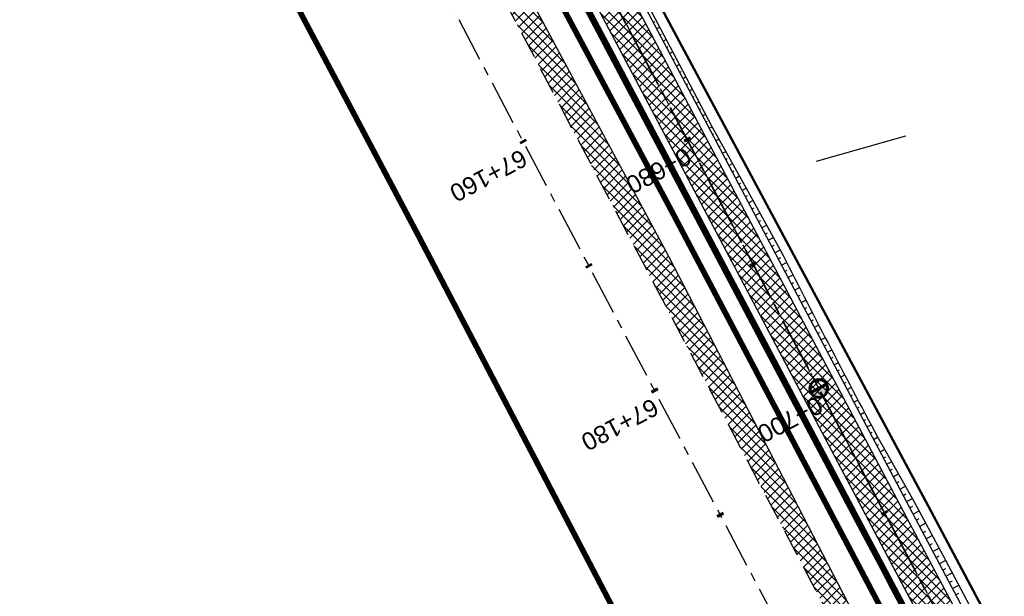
# Model space of a CAD drawing. Header units: metres. Extents: x 7529615 to 7533751, y 5721195 to 5727898.
# Tile 84 of 138: x 7529987 to 7530057, y 5727164 to 5727205. Entities that reach past the tile are written whole.
import ezdxf

# ---------------------------------------------------------------- set-up
doc = ezdxf.new("R2010")
doc.units = ezdxf.units.M
for name, pattern in [('CENTER', [50.8, 31.75, -6.35, 6.35, -6.35]), ('CENTER2', [28.575, 19.05, -3.175, 3.175, -3.175]), ('HIDDEN', [9.525, 6.35, -3.175])]:
    doc.linetypes.add(name, pattern=pattern)
for name, color, linetype in [('C-DROGI-SYTUACJA-ETYKIETY', 7, 'Continuous'), ('D-hatch-pobocza', 131, 'Continuous'), ('D-pobocza', 60, 'Continuous'), ('D-rowy', 160, 'Continuous'), ('D-skarpa', 2, 'Continuous'), ('D-skarpa-kreskowanie', 2, 'Continuous')]:
    doc.layers.add(name, color=color, linetype=linetype)
for name, color, linetype, lineweight, true_color in [('D-hatch-ciag-pieszo-rowerowy', 7, 'Continuous', 13, 0xff9f80), ('D-linia-podzialowa-ZRID', 7, 'Continuous', 50, 0x40ff00), ('D-podzialy-dzialek-etap-III', 7, 'Continuous', 30, 0xff0040)]:
    doc.layers.add(name, color=color, linetype=linetype, lineweight=lineweight, true_color=true_color)
for name, color, linetype, lineweight in [('D-krawędzie', 3, 'Continuous', 30), ('D-obrzeża', 2, 'Continuous', 30), ('D-oś', 2, 'CENTER', 30), ('D-pas-drogowy', 7, 'HIDDEN', 50)]:
    doc.layers.add(name, color=color, linetype=linetype, lineweight=lineweight)
doc.layers.add('poprzeczki', color=7, linetype='Continuous', true_color=0x0000c7)
doc.styles.get("Standard").update_dxf_attribs({"font": 'arial.ttf'})
pattern_1 = [(45, (0, 0), (-0.33675960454, 0.33675960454), []), (135, (0, 0), (-0.33675960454, -0.33675960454), [])]

# ---------------------------------------------------------------- blocks, each defined once
blk = doc.blocks.new('AeccTickLine')
at = {"color": 0, "linetype": 'ByBlock', "lineweight": -2}
blk.add_line((0, 1), (0, -1), dxfattribs=at)
blk = doc.blocks.new('kilometraz')
at = {"linetype": 'ByBlock', "lineweight": -2}
blk.add_hatch(color=0, dxfattribs=at).paths.add_polyline_path([(0, -0.28125, 0.41421356), (0.28125, 0, 0.41421356), (0, 0.28125)])
at = {"color": 0, "linetype": 'ByBlock', "lineweight": -2}
blk.add_line((0, 0.28125), (0, -0.28125), dxfattribs=at)
blk.add_circle((0, 0), 0.28125, dxfattribs=at)

msp = doc.modelspace()

# ---------------------------------------------------------------- hatches: boundary and pattern name
at = {"layer": 'D-hatch-ciag-pieszo-rowerowy'}
h = msp.add_hatch(dxfattribs=at)
h.set_pattern_fill('ANSI37', color=256, scale=0.15, style=0)
h.set_pattern_definition(pattern_1)
h.paths.add_polyline_path([(7530087.679, 5727092.356), (7530089.826, 5727093.645), (7530088.918, 5727095.394), (7530067.691, 5727136.19), (7530050.056, 5727169.469), (7530031.716, 5727204.157), (7530016.024, 5727233.702), (7529998.202, 5727267.634), (7529996.2, 5727266.069), (7530013.813, 5727232.534), (7530029.507, 5727202.986), (7530047.847, 5727168.299), (7530065.478, 5727135.027), (7530086.699, 5727094.242)])
at = {"layer": 'D-hatch-pobocza'}
h = msp.add_hatch(dxfattribs=at)
h.set_pattern_fill('ANSI37', color=256, scale=0.15, style=0)
h.set_pattern_definition(pattern_1)
h.paths.add_polyline_path([(7530033.2, 5727187.89), (7530019.74, 5727212.96), (7530009.31, 5727233.03), (7529993.271, 5727263.708), (7529991.738, 5727262.452), (7530006.702, 5727234.141), (7530044.198, 5727163.133), (7530082.89, 5727090.2), (7530088.411, 5727079.773), (7530090.482, 5727079.128), (7530082.53, 5727094.32), (7530071.3, 5727115.82), (7530059.02, 5727138.69), (7530045.92, 5727163.31)])

# ---------------------------------------------------------------- linework, layer by layer
at = {"layer": 'D-krawędzie', "linetype": 'HIDDEN', "ltscale": 0.3}
msp.add_lwpolyline([(7529971.476, 5727300.786), (7530006.702, 5727234.141), (7530044.198, 5727163.133), (7530082.89, 5727090.2), (7530098.687, 5727060.362), (7530131.998, 5726997.21), (7530163.822, 5726937.097), (7530204.081, 5726861.013), (7530247.82, 5726778.438)], dxfattribs=at)
at = {"layer": 'D-linia-podzialowa-ZRID', "color": 12, "ltscale": 15, "true_color": 0xc70000}
msp.add_lwpolyline([(7529996.497, 5727273.662), (7530017.541, 5727234.203), (7530033.054, 5727204.864), (7530051.623, 5727170.223), (7530069.277, 5727137.016), (7530089.385, 5727097.534), (7530109.713, 5727060.747), (7530136.77, 5727011.64), (7530162.447, 5726962.744), (7530187.674, 5726916.992), (7530207.821, 5726879.335), (7530230.626, 5726834.519)], dxfattribs=at)
at = {"layer": 'D-obrzeża'}
for points in [[(7530255.071, 5726779.69), (7530226.804, 5726832.32), (7530203.558, 5726876.949), (7530182.683, 5726916.746), (7530158.916, 5726960.858), (7530132.878, 5727009.502), (7530118.344, 5727036.45), (7530087.65, 5727092.412), (7530086.699, 5727094.242), (7530065.478, 5727135.027), (7530047.847, 5727168.299), (7530029.507, 5727202.986), (7530013.813, 5727232.534), (7529993.681, 5727270.865)], [(7530097.92, 5727078.885), (7530089.894, 5727093.518), (7530067.691, 5727136.19), (7530050.056, 5727169.469), (7530031.716, 5727204.157), (7530016.024, 5727233.702), (7529998.205, 5727267.629)]]:
    msp.add_lwpolyline(points, dxfattribs=at)
at = {"layer": 'D-oś', "ltscale": 0.1}
msp.add_lwpolyline([(7530244.732, 5726776.79), (7530200.988, 5726859.376), (7530160.728, 5726935.459), (7530128.903, 5726995.575), (7530095.593, 5727058.727), (7530079.798, 5727088.56), (7530041.105, 5727161.496), (7530003.607, 5727232.506), (7529968.381, 5727299.153)], dxfattribs=at)
at = {"layer": 'D-oś', "ltscale": 0.03}
msp.add_lwpolyline([(7529994.785, 5727271.452), (7530014.919, 5727233.118), (7530030.611, 5727203.571), (7530048.952, 5727168.884), (7530066.584, 5727135.609), (7530088.792, 5727092.929), (7530119.442, 5727037.047), (7530133.98, 5727010.094), (7530160.017, 5726961.45), (7530183.787, 5726917.333), (7530204.666, 5726877.528), (7530227.909, 5726832.904), (7530259.102, 5726774.826, 0.063585), (7530264.989, 5726766.578), (7530268.47, 5726762.818, -0.065084), (7530272.969, 5726756.475), (7530281.424, 5726740.504, -0.065084), (7530284.142, 5726733.217), (7530284.891, 5726729.972, 0.064463), (7530289.362, 5726717.937), (7530322.484, 5726654.998)], format="xyb", dxfattribs=at)
at = {"layer": 'D-oś', "linetype": 'CENTER2', "lineweight": 35, "ltscale": 0.2}
msp.add_lwpolyline([(7529994.785, 5727271.452), (7530014.919, 5727233.118), (7530030.611, 5727203.571), (7530048.952, 5727168.884), (7530066.584, 5727135.609), (7530088.792, 5727092.929), (7530119.442, 5727037.047), (7530133.98, 5727010.094), (7530160.017, 5726961.45), (7530183.787, 5726917.333), (7530204.666, 5726877.528), (7530227.909, 5726832.904)], dxfattribs=at)
at = {"layer": 'D-pas-drogowy', "ltscale": 0.2, "flags": 128}
msp.add_lwpolyline([(7531633.019, 5724182.834, 0.4, 0.4, 0), (7531617.559, 5724211.608, 0.4, 0.4, 0), (7531566.784, 5724302.736, 0.4, 0.4, 0), (7531538.419, 5724356.47, 0.4, 0.4, 0), (7531526.32, 5724379.39, 0.4, 0.4, 0), (7531516.102, 5724393.607, 0.4, 0.4, 0.001485), (7531513.78, 5724396.838, 0.4, 0.4, 0), (7531501.87, 5724413.41, 0.4, 0.4, 0), (7531474.926, 5724464.508, 0.4, 0.4, 0), (7531446.2, 5724518.992, 0.4, 0.4, 0), (7531424.962, 5724559.262, 0.4, 0.4, 0), (7531398.444, 5724609.566, 0.4, 0.4, 0), (7531379.647, 5724645.216, 0.4, 0.4, 0), (7531365.23, 5724672.56, 0.4, 0.4, 0), (7531341.306, 5724717.915, 0.4, 0.4, 0), (7531312.9, 5724771.789, 0.4, 0.4, 0), (7531292.591, 5724810.307, 0.4, 0.4, 0), (7531259.392, 5724873.271, 0.4, 0.4, 0), (7531233.74, 5724921.923, 0.4, 0.4, 0), (7531203.073, 5724980.092, 0.4, 0.4, 0), (7531173.471, 5725036.225, 0.4, 0.4, 0), (7531168.27, 5725046.09, 0.4, 0.4, 0), (7531172.29, 5725062.58, 0.4, 0.4, 0), (7531166.31, 5725074.58, 0.4, 0.4, 0), (7531150.32, 5725079.6, 0.4, 0.4, 0), (7531141.5, 5725096.43, 0.4, 0.4, 0), (7531109.312, 5725157.814, 0.4, 0.4, 0), (7531086.641, 5725201.048, 0.4, 0.4, 0), (7531059.198, 5725253.384, 0.4, 0.4, 0), (7531028.207, 5725312.489, 0.4, 0.4, 0), (7530999.105, 5725367.99, 0.4, 0.4, 0), (7530956.248, 5725449.725, 0.4, 0.4, 0), (7530924.398, 5725510.464, 0.4, 0.4, 0), (7530897.51, 5725561.74, 0.4, 0.4, 0), (7530894.46, 5725566.14, 0.4, 0.4, 0), (7530892.16, 5725570.49, 0.4, 0.4, 0), (7530869.363, 5725613.307, 0.4, 0.4, 0), (7530861.694, 5725627.705, 0.4, 0.4, 0), (7530852.74, 5725644.52, 0.4, 0.4, 0), (7530831.51, 5725684.2, 0.4, 0.4, 0), (7530811.13, 5725722.52, 0.4, 0.4, 0), (7530792.348, 5725757.941, 0.4, 0.4, 0), (7530768.03, 5725803.8, 0.4, 0.4, 0), (7530748.769, 5725840.179, 0.4, 0.4, 0), (7530727.7, 5725879.97, 0.4, 0.4, 0), (7530712.098, 5725909.545, 0.4, 0.4, 0), (7530693.644, 5725944.645, 0.4, 0.4, 0), (7530665.702, 5725997.539, 0.4, 0.4, 0), (7530641.76, 5726042.88, 0.4, 0.4, 0), (7530616.5, 5726091.48, 0.4, 0.4, 0), (7530604.628, 5726114.32, 0.4, 0.4, -0.007763), (7530602.5, 5726118.43, 0.4, 0.4, 0), (7530603.992, 5726123.395, 0.4, 0.4, 0), (7530606.53, 5726131.84, 0.4, 0.4, 0), (7530603.27, 5726136.83, 0.4, 0.4, 0), (7530593.776, 5726151.369, 0.4, 0.4, 0), (7530590.203, 5726156.84, 0.4, 0.4, 0), (7530583.3, 5726167.41, 0.4, 0.4, 0), (7530580.578, 5726170.428, 0.4, 0.4, 0), (7530575.85, 5726175.67, 0.4, 0.4, 0), (7530569.01, 5726186.66, 0.4, 0.4, 0), (7530562.555, 5726199.189, 0.4, 0.4, 0), (7530555.67, 5726211.39, 0.4, 0.4, 0), (7530548.29, 5726224.23, 0.4, 0.4, 0), (7530540.58, 5726237.71, 0.4, 0.4, 0), (7530532.68, 5726252.65, 0.4, 0.4, 0), (7530524.06, 5726269.35, 0.4, 0.4, 0), (7530502.82, 5726309.91, 0.4, 0.4, 0), (7530488.83, 5726336.63, 0.4, 0.4, 0), (7530466.03, 5726380.16, 0.4, 0.4, 0), (7530438.47, 5726432.77, 0.4, 0.4, 0), (7530424.53, 5726459.09, 0.4, 0.4, 0), (7530401.63, 5726502.97, 0.4, 0.4, 0), (7530383.38, 5726538.06, 0.4, 0.4, 0), (7530353.97, 5726593.52, 0.4, 0.4, 0), (7530338.47, 5726622.74, 0.4, 0.4, 0), (7530322.01, 5726653.88, 0.4, 0.4, 0), (7530297.54, 5726700.33, 0.4, 0.4, 0), (7530287.38, 5726719.6, 0.4, 0.4, 0), (7530285.95, 5726722.316, 0.4, 0.4, 0), (7530280.26, 5726733.12, 0.4, 0.4, 0), (7530266.73, 5726758.74, 0.4, 0.4, 0), (7530260.42, 5726770.47, 0.4, 0.4, 0), (7530253.25, 5726783.82, 0.4, 0.4, 0), (7530244.95, 5726799.33, 0.4, 0.4, 0), (7530239.39, 5726808.49, 0.4, 0.4, 0), (7530238.29, 5726807.9, 0.4, 0.4, 0), (7530218.11, 5726850.67, 0.4, 0.4, 0), (7530175.907, 5726928.168, 0.4, 0.4, 0), (7530096.68, 5727076.15, 0.4, 0.4, 0), (7530094.68, 5727079.89, 0.4, 0.4, 0), (7530064.597, 5727135.523, 0.4, 0.4, 0), (7530046.731, 5727168.892, 0.4, 0.4, 0), (7530025.803, 5727208.461, 0.4, 0.4, 0), (7530012.847, 5727232.979, 0.4, 0.4, 0), (7529994.15, 5727268.45, 0.4, 0.4, 0), (7529981.671, 5727291.93, 0.4, 0.4, 0), (7529949.89, 5727351.73, 0.4, 0.4, 0), (7529924.75, 5727399.03, 0.4, 0.4, 0), (7529915.516, 5727417.1, 0.4, 0.4, 0), (7529885.83, 5727475.19, 0.4, 0.4, 0), (7529862.56, 5727519.97, 0.4, 0.4, 0), (7529852.985, 5727538.191, 0.4, 0.4, 0), (7529836.513, 5727569.511, 0.4, 0.4, 0), (7529815.369, 5727609.141, 0.4, 0.4, 0), (7529792.795, 5727651.247, 0.4, 0.4, 0), (7529774.199, 5727685.858, 0.4, 0.4, 0), (7529746.966, 5727736.059, 0.4, 0.4, 0), (7529733.92, 5727757.62, 0.4, 0.4, 0), (7529708.607, 5727806.389, 0.4, 0.4, 0), (7529688.492, 5727796.345, 0.4, 0.4, 0), (7529723.55, 5727729.88, 0.4, 0.4, 0), (7529725.42, 5727730.2, 0.4, 0.4, 0), (7529735.38, 5727711.28, 0.4, 0.4, 0), (7529739.21, 5727707.77, 0.4, 0.4, 0), (7529753.31, 5727681.13, 0.4, 0.4, 0), (7529755.178, 5727682.114, 0.4, 0.4, 0), (7529792.102, 5727611.923, 0.4, 0.4, 0), (7529811.741, 5727574.662, 0.4, 0.4, 0), (7529835.194, 5727530.193, 0.4, 0.4, 0), (7529857.56, 5727487.787, 0.4, 0.4, 0), (7529875.155, 5727454.426, 0.4, 0.4, 0), (7529890.63, 5727425.131, 0.4, 0.4, 0), (7529900.671, 5727406.159, 0.4, 0.4, 0), (7529953.284, 5727306.747, 0.4, 0.4, 0), (7529983.208, 5727250.207, 0.4, 0.4, 0), (7530015.379, 5727189.42, 0.4, 0.4, 0), (7530062.319, 5727099.625, 0.4, 0.4, 0), (7530100.06, 5727027.16, 0.4, 0.4, 0), (7530105.06, 5727018.32, 0.4, 0.4, 0), (7530143.175, 5726945.066, 0.4, 0.4, 0), (7530170.547, 5726892.961, 0.4, 0.4, 0), (7530195.92, 5726850.75, 0.4, 0.4, 0), (7530194.71, 5726849.15, 0.4, 0.4, 0), (7530197.22, 5726845.06, 0.4, 0.4, 0), (7530254.03, 5726738.21, 0.4, 0.4, 0), (7530261.371, 5726724.163, 0.4, 0.4, 0), (7530281.54, 5726685.57, 0.4, 0.4, 0), (7530289.214, 5726671.967, 0.4, 0.4, 0), (7530300.51, 5726651.778, 0.4, 0.4, 0), (7530303.939, 5726645.168, 0.4, 0.4, 0), (7530334.708, 5726583.665, 0.4, 0.4, 0), (7530397.759, 5726458.5, 0.4, 0.4, 0), (7530450.41, 5726357.28, 0.4, 0.4, 0), (7530482.4, 5726303.41, 0.4, 0.4, 0), (7530483.688, 5726301.003, 0.4, 0.4, 0), (7530491.35, 5726283.94, 0.4, 0.4, 0), (7530512.67, 5726243.78, 0.4, 0.4, 0), (7530529.43, 5726209.46, 0.4, 0.4, 0), (7530571.29, 5726130.56, 0.4, 0.4, 0), (7530581.28, 5726107.21, 0.4, 0.4, 0), (7530591.16, 5726088.44, 0.4, 0.4, 0), (7530597.42, 5726080.68, 0.4, 0.4, 0), (7530607.21, 5726063.51, 0.4, 0.4, 0), (7530610.82, 5726061.93, 0.4, 0.4, 0), (7530634.935, 5726016.147, 0.4, 0.4, 0), (7530642.914, 5726001.078, 0.4, 0.4, 0), (7530695.12, 5725902.09, 0.4, 0.4, 0), (7530708.718, 5725876.303, 0.4, 0.4, 0), (7530755.54, 5725787.51, 0.4, 0.4, 0), (7530802.56, 5725694.925, 0.4, 0.4, 0), (7530840.085, 5725624.059, 0.4, 0.4, 0), (7530865.243, 5725577.494, 0.4, 0.4, 0), (7530914.557, 5725484.684, 0.4, 0.4, 0), (7530964.182, 5725390.836, 0.4, 0.4, 0), (7531008.007, 5725307.954, 0.4, 0.4, 0), (7531059.253, 5725211.041, 0.4, 0.4, 0), (7531127.66, 5725081.67, 0.4, 0.4, 0), (7531345.12, 5724669.94, 0.4, 0.4, 0), (7531388.464, 5724586.93, 0.4, 0.4, 0), (7531412.35, 5724541.183, 0.4, 0.4, 0), (7531482.09, 5724407.62, 0.4, 0.4, 0), (7531504.02, 5724366.79, 0.4, 0.4, 0), (7531519.374, 5724337.52, 0.4, 0.4, 0), (7531563.749, 5724252.932, 0.4, 0.4, 0), (7531602.175, 5724179.681, 0.4, 0.4, 0), (7531619.177, 5724147.204, 0.4, 0.4, 0), (7531625.038, 5724135.635, 0.4, 0.4, 0), (7531656.796, 5724073.316, 0.4, 0.4, 0), (7531675.12, 5724037.36, 0.4, 0.4, 0), (7531682.71, 5724022.92, 0.4, 0.4, 0), (7531705.565, 5723979.811, 0.4, 0.4, 0), (7531736.606, 5723921.262, 0.4, 0.4, 0), (7531750.46, 5723895.13, 0.4, 0.4, 0), (7531740.77, 5723886.56, 0.4, 0.4, 0), (7531732.86, 5723885, 0.4, 0.4, 0), (7531722.18, 5723887.77, 0.4, 0.4, 0), (7531729.87, 5723862.17, 0.4, 0.4, 0), (7531742.92, 5723861.93, 0.4, 0.4, 0), (7531763.71, 5723859.52, 0.4, 0.4, 0), (7531768.42, 5723854.12, 0.4, 0.4, 0), (7531787.42, 5723817.97, 0.4, 0.4, 0), (7531795.57, 5723809.82, 0.4, 0.4, 0), (7531816.347, 5723819.85, 0.4, 0.4, 0), (7531816.347, 5723819.85, 0.4, 0.4, 0), (7531805.06, 5723843.23, 0.4, 0.4, 0), (7531803.61, 5723886.23, 0.4, 0.4, 0), (7531803.61, 5723886.23, 0.4, 0.4, 0), (7531780.08, 5723929.25, 0.4, 0.4, 0), (7531758.69, 5723936.76, 0.4, 0.4, 0), (7531749.359, 5723946.412, 0.4, 0.4, 0), (7531742.71, 5723953.29, 0.4, 0.4, 0), (7531735.177, 5723967.878, 0.4, 0.4, 0), (7531722.37, 5723992.68, 0.4, 0.4, 0), (7531705.042, 5724030.886, 0.4, 0.4, 0), (7531699.47, 5724043.17, 0.4, 0.4, 0), (7531692.69, 5724058.11, 0.4, 0.4, 0), (7531679.672, 5724084.017, 0.4, 0.4, 0), (7531674.55, 5724094.21, 0.4, 0.4, 0), (7531666.633, 5724114.003, 0.4, 0.4, 0), (7531649, 5724153.82, 0.4, 0.4, 0), (7531641.49, 5724149.34, 0.4, 0.4, 0), (7531626.04, 5724179.34, 0.4, 0.4, 0), (7531633.03, 5724182.84, 0, 0, 0)], format="xyseb", dxfattribs=at)
at = {"layer": 'D-pobocza'}
for points in [[(7529998.605, 5727267.942), (7530016.466, 5727233.935), (7530032.157, 5727204.391), (7530050.498, 5727169.703), (7530068.134, 5727136.422), (7530090.335, 5727093.754), (7530120.98, 5727037.883), (7530135.521, 5727010.922), (7530161.559, 5726962.278), (7530185.332, 5726918.154), (7530206.217, 5726878.339), (7530218.182, 5726855.367)], [(7529995.8, 5727265.757), (7530013.371, 5727232.301), (7530029.065, 5727202.752), (7530047.405, 5727168.065), (7530065.035, 5727134.795), (7530087.248, 5727092.104), (7530117.905, 5727036.211), (7530132.438, 5727009.265), (7530158.475, 5726960.622), (7530182.241, 5726916.511), (7530203.115, 5726876.718), (7530214.73, 5726854.418)], [(7530090.482, 5727079.128), (7530082.53, 5727094.32), (7530071.3, 5727115.82), (7530059.02, 5727138.69), (7530045.92, 5727163.31), (7530033.2, 5727187.89), (7530019.74, 5727212.96), (7530009.31, 5727233.03), (7529993.271, 5727263.708)]]:
    msp.add_lwpolyline(points, dxfattribs=at)
at = {"layer": 'D-podzialy-dzialek-etap-III'}
msp.add_lwpolyline([(7530043.669, 5727194.7), (7530050.029, 5727196.5)], dxfattribs=at)
at = {"layer": 'D-rowy', "linetype": 'HIDDEN', "ltscale": 0.1, "const_width": 0.4, "flags": 128}
msp.add_lwpolyline([(7530210.965, 5726857.162), (7530158.809, 5726954.52), (7530122.465, 5727022.753), (7530095.922, 5727072.859), (7530086.314, 5727091.113), (7530063.16, 5727134.709), (7530033.596, 5727190.759), (7530021.34, 5727213.676), (7530002.619, 5727249.036), (7529995.396, 5727262.503), (7529988.789, 5727275.206), (7529976.334, 5727299.006), (7529958.125, 5727333.488), (7529939.362, 5727369.129), (7529923.146, 5727399.734), (7529918.219, 5727408.985), (7529909.126, 5727427.527), (7529905.376, 5727434.673), (7529896.192, 5727451.152), (7529887.557, 5727467.231), (7529877.124, 5727486.657), (7529866.166, 5727506.778), (7529855.76, 5727526.176), (7529840.707, 5727554.898), (7529824.518, 5727585.588), (7529810.515, 5727612.292), (7529795.682, 5727640.077), (7529780.379, 5727668.69), (7529772.315, 5727684.078), (7529762.635, 5727702.447), (7529747.007, 5727732.117), (7529740.676, 5727744.954)], dxfattribs=at)
at = {"layer": 'D-skarpa', "linetype": 'Continuous'}
msp.add_lwpolyline([(7529995.695, 5727265.674), (7529997.148, 5727263.028), (7529997.849, 5727261.702), (7530000.207, 5727257.293), (7530002.553, 5727252.877), (7530004.349, 5727249.372), (7530007.144, 5727243.993), (7530008.324, 5727238.965), (7530010.636, 5727234.532), (7530012.162, 5727231.67), (7530013.06, 5727230.142), (7530016.242, 5727226.17), (7530018.782, 5727221.858), (7530021.127, 5727217.442), (7530022.823, 5727214.238), (7530023.473, 5727213.026), (7530025.8, 5727208.601), (7530028.908, 5727202.667), (7530030.432, 5727199.742), (7530035.053, 5727190.873), (7530037.371, 5727186.443), (7530047.107, 5727167.909), (7530048.986, 5727164.303), (7530060.717, 5727142.226)], dxfattribs=at)
msp.add_lwpolyline([(7530029.22, 5727210.417), (7530032.389, 5727204.516), (7530033.922, 5727201.587), (7530036.252, 5727197.163), (7530038.674, 5727192.788), (7530041.094, 5727188.412, 0.005107), (7530048.02, 5727175.106), (7530050.488, 5727170.755), (7530050.929, 5727169.93), (7530052.845, 5727166.348), (7530055.203, 5727161.939)], format="xyb", dxfattribs=at)
at = {"layer": 'D-skarpa-kreskowanie', "linetype": 'Continuous'}
for p, q in [((7530028.042, 5727204.679, 107.774), (7530027.968, 5727204.64, 107.719)), ((7530032.072, 5727204.552, 107.906), (7530032.188, 5727204.613, 107.819)), ((7530028.276, 5727204.237, 107.775), (7530028.127, 5727204.158, 107.662)), ((7530032.306, 5727204.11, 107.907), (7530032.538, 5727204.232, 107.732)), ((7530028.511, 5727203.796, 107.775), (7530028.435, 5727203.755, 107.718)), ((7530028.745, 5727203.354, 107.776), (7530028.591, 5727203.272, 107.659)), ((7530032.54, 5727203.668, 107.907), (7530032.655, 5727203.729, 107.821)), ((7530032.773, 5727203.226, 107.908), (7530033.001, 5727203.346, 107.736)), ((7530028.98, 5727202.912, 107.776), (7530028.901, 5727202.871, 107.717)), ((7530029.214, 5727202.471, 107.777), (7530029.054, 5727202.386, 107.656)), ((7530033.007, 5727202.784, 107.908), (7530033.12, 5727202.844, 107.823)), ((7530033.241, 5727202.342, 107.909), (7530033.465, 5727202.46, 107.74)), ((7530029.447, 5727202.029, 107.777), (7530029.366, 5727201.986, 107.716)), ((7530033.475, 5727201.9, 107.909), (7530033.586, 5727201.959, 107.826)), ((7530029.681, 5727201.587, 107.778), (7530029.516, 5727201.499, 107.653)), ((7530029.915, 5727201.145, 107.778), (7530029.831, 5727201.1, 107.715)), ((7530033.708, 5727201.458, 107.91), (7530033.928, 5727201.574, 107.744)), ((7530033.942, 5727201.016, 107.91), (7530034.052, 5727201.074, 107.828)), ((7530030.149, 5727200.703, 107.779), (7530029.978, 5727200.612, 107.65)), ((7530034.176, 5727200.574, 107.911), (7530034.394, 5727200.689, 107.746)), ((7530030.382, 5727200.26, 107.779), (7530030.296, 5727200.215, 107.714)), ((7530030.616, 5727199.818, 107.78), (7530030.44, 5727199.726, 107.647)), ((7530034.409, 5727200.132, 107.912), (7530034.518, 5727200.189, 107.829)), ((7530034.643, 5727199.69, 107.912), (7530034.86, 5727199.805, 107.748)), ((7530030.85, 5727199.376, 107.78), (7530030.76, 5727199.329, 107.713)), ((7530031.083, 5727198.934, 107.781), (7530030.902, 5727198.839, 107.644)), ((7530034.877, 5727199.248, 107.913), (7530034.985, 5727199.305, 107.831)), ((7530031.317, 5727198.492, 107.782), (7530031.225, 5727198.444, 107.712)), ((7530035.111, 5727198.806, 107.913), (7530035.326, 5727198.92, 107.75)), ((7530035.344, 5727198.364, 107.914), (7530035.452, 5727198.421, 107.832)), ((7530031.551, 5727198.05, 107.782), (7530031.364, 5727197.952, 107.641)), ((7530031.785, 5727197.608, 107.783), (7530031.69, 5727197.558, 107.711)), ((7530035.578, 5727197.922, 107.914), (7530035.792, 5727198.035, 107.752)), ((7530035.812, 5727197.48, 107.915), (7530035.919, 5727197.536, 107.834)), ((7530032.018, 5727197.166, 107.783), (7530031.827, 5727197.065, 107.639)), ((7530036.045, 5727197.038, 107.915), (7530036.259, 5727197.15, 107.754)), ((7530032.252, 5727196.724, 107.784), (7530032.155, 5727196.673, 107.71)), ((7530032.486, 5727196.282, 107.784), (7530032.289, 5727196.178, 107.636)), ((7530036.279, 5727196.596, 107.916), (7530036.39, 5727196.654, 107.832)), ((7530036.513, 5727196.154, 107.916), (7530036.743, 5727196.275, 107.742)), ((7530032.719, 5727195.84, 107.785), (7530032.62, 5727195.788, 107.709)), ((7530036.747, 5727195.712, 107.917), (7530036.866, 5727195.775, 107.827)), ((7530032.953, 5727195.398, 107.785), (7530032.751, 5727195.291, 107.633)), ((7530033.187, 5727194.956, 107.786), (7530033.084, 5727194.902, 107.708)), ((7530036.98, 5727195.27, 107.917), (7530037.228, 5727195.4, 107.731)), ((7530037.214, 5727194.828, 107.918), (7530037.342, 5727194.895, 107.821)), ((7530033.42, 5727194.514, 107.786), (7530033.213, 5727194.404, 107.63)), ((7530033.654, 5727194.072, 107.787), (7530033.549, 5727194.017, 107.707)), ((7530037.448, 5727194.386, 107.918), (7530037.712, 5727194.525, 107.719)), ((7530033.888, 5727193.63, 107.787), (7530033.675, 5727193.518, 107.627)), ((7530037.681, 5727193.944, 107.919), (7530037.818, 5727194.016, 107.816)), ((7530037.915, 5727193.502, 107.919), (7530038.197, 5727193.65, 107.707)), ((7530034.122, 5727193.188, 107.788), (7530034.014, 5727193.131, 107.706)), ((7530034.355, 5727192.746, 107.788), (7530034.137, 5727192.631, 107.624)), ((7530038.149, 5727193.059, 107.92), (7530038.294, 5727193.136, 107.81)), ((7530038.383, 5727192.617, 107.92), (7530038.681, 5727192.776, 107.695)), ((7530034.589, 5727192.304, 107.789), (7530034.479, 5727192.246, 107.705)), ((7530038.616, 5727192.175, 107.921), (7530038.77, 5727192.257, 107.805)), ((7530034.823, 5727191.862, 107.789), (7530034.599, 5727191.744, 107.621)), ((7530035.056, 5727191.42, 107.79), (7530034.943, 5727191.36, 107.704)), ((7530038.85, 5727191.733, 107.921), (7530039.165, 5727191.9, 107.684)), ((7530039.084, 5727191.291, 107.922), (7530039.245, 5727191.377, 107.8)), ((7530035.29, 5727190.978, 107.79), (7530035.061, 5727190.857, 107.618)), ((7530035.524, 5727190.536, 107.791), (7530035.408, 5727190.475, 107.704)), ((7530039.317, 5727190.849, 107.922), (7530039.649, 5727191.025, 107.672)), ((7530035.758, 5727190.094, 107.791), (7530035.525, 5727189.971, 107.616)), ((7530039.551, 5727190.407, 107.923), (7530039.721, 5727190.497, 107.795)), ((7530039.785, 5727189.965, 107.923), (7530040.133, 5727190.15, 107.661)), ((7530035.991, 5727189.652, 107.792), (7530035.874, 5727189.59, 107.703)), ((7530036.225, 5727189.21, 107.792), (7530035.989, 5727189.085, 107.614)), ((7530040.018, 5727189.523, 107.924), (7530040.197, 5727189.618, 107.789)), ((7530040.252, 5727189.081, 107.925), (7530040.617, 5727189.274, 107.649)), ((7530036.459, 5727188.768, 107.793), (7530036.34, 5727188.705, 107.703)), ((7530040.486, 5727188.639, 107.925), (7530040.673, 5727188.738, 107.784)), ((7530036.692, 5727188.326, 107.793), (7530036.452, 5727188.199, 107.612)), ((7530036.926, 5727187.884, 107.794), (7530036.805, 5727187.82, 107.703)), ((7530040.72, 5727188.197, 107.926), (7530041.101, 5727188.399, 107.638)), ((7530040.953, 5727187.755, 107.926), (7530041.141, 5727187.855, 107.785)), ((7530037.16, 5727187.442, 107.795), (7530036.916, 5727187.313, 107.611)), ((7530041.187, 5727187.313, 107.927), (7530041.557, 5727187.509, 107.648)), ((7530037.394, 5727187, 107.795), (7530037.271, 5727186.935, 107.702)), ((7530037.627, 5727186.558, 107.796), (7530037.38, 5727186.427, 107.609)), ((7530041.421, 5727186.871, 107.927), (7530041.603, 5727186.967, 107.79)), ((7530041.654, 5727186.429, 107.928), (7530042.012, 5727186.618, 107.658)), ((7530037.861, 5727186.116, 107.796), (7530037.737, 5727186.05, 107.702)), ((7530038.095, 5727185.674, 107.797), (7530037.845, 5727185.542, 107.608)), ((7530041.888, 5727185.987, 107.928), (7530042.064, 5727186.08, 107.795)), ((7530042.122, 5727185.545, 107.929), (7530042.468, 5727185.728, 107.668)), ((7530038.328, 5727185.232, 107.797), (7530038.203, 5727185.166, 107.702)), ((7530042.356, 5727185.103, 107.929), (7530042.526, 5727185.193, 107.801)), ((7530038.562, 5727184.79, 107.798), (7530038.31, 5727184.656, 107.607)), ((7530038.796, 5727184.348, 107.798), (7530038.669, 5727184.281, 107.703)), ((7530042.589, 5727184.661, 107.93), (7530042.924, 5727184.838, 107.677)), ((7530042.823, 5727184.219, 107.93), (7530042.987, 5727184.306, 107.806)), ((7530039.03, 5727183.906, 107.799), (7530038.775, 5727183.771, 107.607)), ((7530043.057, 5727183.777, 107.931), (7530043.38, 5727183.948, 107.687)), ((7530039.263, 5727183.464, 107.799), (7530039.135, 5727183.396, 107.703)), ((7530039.497, 5727183.022, 107.8), (7530039.24, 5727182.886, 107.606)), ((7530043.29, 5727183.335, 107.931), (7530043.451, 5727183.42, 107.81)), ((7530043.524, 5727182.893, 107.932), (7530043.845, 5727183.063, 107.69)), ((7530039.731, 5727182.58, 107.8), (7530039.601, 5727182.511, 107.703)), ((7530039.964, 5727182.138, 107.801), (7530039.705, 5727182.001, 107.605)), ((7530043.758, 5727182.451, 107.932), (7530043.917, 5727182.535, 107.812)), ((7530043.992, 5727182.009, 107.933), (7530044.31, 5727182.177, 107.693)), ((7530040.198, 5727181.696, 107.801), (7530040.068, 5727181.627, 107.703)), ((7530044.225, 5727181.567, 107.933), (7530044.384, 5727181.651, 107.814)), ((7530040.432, 5727181.254, 107.802), (7530040.17, 5727181.115, 107.604)), ((7530040.666, 5727180.812, 107.802), (7530040.534, 5727180.742, 107.703)), ((7530044.459, 5727181.125, 107.934), (7530044.774, 5727181.292, 107.696)), ((7530044.693, 5727180.683, 107.934), (7530044.85, 5727180.766, 107.816)), ((7530040.899, 5727180.37, 107.803), (7530040.635, 5727180.23, 107.603)), ((7530044.926, 5727180.241, 107.935), (7530045.239, 5727180.406, 107.699)), ((7530041.133, 5727179.928, 107.803), (7530041, 5727179.857, 107.703)), ((7530041.367, 5727179.486, 107.804), (7530041.1, 5727179.345, 107.603)), ((7530045.16, 5727179.799, 107.935), (7530045.316, 5727179.881, 107.818)), ((7530045.394, 5727179.357, 107.936), (7530045.704, 5727179.521, 107.702)), ((7530041.6, 5727179.044, 107.804), (7530041.466, 5727178.973, 107.703)), ((7530045.628, 5727178.915, 107.936), (7530045.782, 5727178.997, 107.82)), ((7530045.861, 5727178.473, 107.937), (7530046.169, 5727178.635, 107.705)), ((7530041.834, 5727178.602, 107.805), (7530041.565, 5727178.459, 107.602)), ((7530042.068, 5727178.16, 107.805), (7530041.933, 5727178.088, 107.703)), ((7530046.095, 5727178.031, 107.938), (7530046.248, 5727178.112, 107.822)), ((7530042.301, 5727177.718, 107.806), (7530042.03, 5727177.574, 107.601)), ((7530042.535, 5727177.276, 107.806), (7530042.399, 5727177.203, 107.704)), ((7530046.329, 5727177.589, 107.938), (7530046.633, 5727177.75, 107.709)), ((7530046.562, 5727177.147, 107.939), (7530046.714, 5727177.227, 107.824)), ((7530042.769, 5727176.834, 107.807), (7530042.495, 5727176.689, 107.6)), ((7530046.796, 5727176.705, 107.939), (7530047.097, 5727176.864, 107.712)), ((7530043.003, 5727176.392, 107.808), (7530042.865, 5727176.319, 107.704)), ((7530043.236, 5727175.95, 107.808), (7530042.96, 5727175.803, 107.6)), ((7530047.03, 5727176.263, 107.94), (7530047.18, 5727176.342, 107.827)), ((7530047.264, 5727175.821, 107.94), (7530047.562, 5727175.979, 107.715)), ((7530043.47, 5727175.508, 107.809), (7530043.331, 5727175.434, 107.704)), ((7530047.497, 5727175.379, 107.941), (7530047.646, 5727175.457, 107.829)), ((7530043.704, 5727175.066, 107.809), (7530043.425, 5727174.918, 107.599)), ((7530043.937, 5727174.623, 107.81), (7530043.797, 5727174.549, 107.704)), ((7530047.731, 5727174.937, 107.941), (7530048.027, 5727175.093, 107.718)), ((7530047.965, 5727174.495, 107.942), (7530048.119, 5727174.576, 107.825)), ((7530044.171, 5727174.181, 107.81), (7530043.89, 5727174.033, 107.598)), ((7530044.405, 5727173.739, 107.811), (7530044.264, 5727173.665, 107.704)), ((7530048.198, 5727174.053, 107.942), (7530048.521, 5727174.223, 107.699)), ((7530044.639, 5727173.297, 107.811), (7530044.355, 5727173.147, 107.597)), ((7530048.432, 5727173.611, 107.943), (7530048.6, 5727173.699, 107.816)), ((7530048.666, 5727173.169, 107.943), (7530049.014, 5727173.353, 107.681)), ((7530044.872, 5727172.855, 107.812), (7530044.73, 5727172.78, 107.704)), ((7530045.106, 5727172.413, 107.812), (7530044.82, 5727172.262, 107.596)), ((7530048.899, 5727172.727, 107.944), (7530049.08, 5727172.822, 107.807)), ((7530049.133, 5727172.285, 107.944), (7530049.508, 5727172.483, 107.662)), ((7530045.34, 5727171.971, 107.813), (7530045.196, 5727171.895, 107.704)), ((7530049.367, 5727171.843, 107.945), (7530049.561, 5727171.945, 107.799)), ((7530045.573, 5727171.529, 107.813), (7530045.285, 5727171.377, 107.596)), ((7530045.807, 5727171.087, 107.814), (7530045.662, 5727171.011, 107.705)), ((7530049.601, 5727171.401, 107.945), (7530050.001, 5727171.613, 107.643)), ((7530049.834, 5727170.959, 107.946), (7530050.041, 5727171.068, 107.79)), ((7530046.041, 5727170.645, 107.814), (7530045.75, 5727170.492, 107.595)), ((7530050.068, 5727170.517, 107.946), (7530050.495, 5727170.742, 107.625)), ((7530046.275, 5727170.203, 107.815), (7530046.128, 5727170.126, 107.705)), ((7530046.508, 5727169.761, 107.815), (7530046.215, 5727169.606, 107.594)), ((7530050.302, 5727170.075, 107.947), (7530050.516, 5727170.188, 107.785)), ((7530050.536, 5727169.633, 107.947), (7530050.966, 5727169.861, 107.623)), ((7530046.742, 5727169.319, 107.816), (7530046.595, 5727169.241, 107.705)), ((7530046.976, 5727168.877, 107.816), (7530046.68, 5727168.721, 107.593)), ((7530050.77, 5727169.191, 107.948), (7530050.986, 5727169.305, 107.785)), ((7530051.004, 5727168.749, 107.948), (7530051.438, 5727168.979, 107.621)), ((7530047.209, 5727168.435, 107.817), (7530047.061, 5727168.357, 107.705)), ((7530051.238, 5727168.307, 107.949), (7530051.456, 5727168.423, 107.785)), ((7530047.443, 5727167.993, 107.817), (7530047.145, 5727167.835, 107.592)), ((7530047.677, 5727167.551, 107.818), (7530047.527, 5727167.472, 107.704)), ((7530051.472, 5727167.865, 107.95), (7530051.909, 5727168.097, 107.619)), ((7530051.706, 5727167.424, 107.95), (7530051.926, 5727167.54, 107.784)), ((7530047.911, 5727167.11, 107.818), (7530047.607, 5727166.948, 107.589)), ((7530051.94, 5727166.982, 107.951), (7530052.381, 5727167.215, 107.618)), ((7530048.146, 5727166.668, 107.819), (7530047.992, 5727166.586, 107.703)), ((7530048.38, 5727166.226, 107.82), (7530048.069, 5727166.062, 107.585)), ((7530052.174, 5727166.54, 107.951), (7530052.396, 5727166.657, 107.784)), ((7530052.408, 5727166.098, 107.952), (7530052.853, 5727166.334, 107.616)), ((7530048.614, 5727165.784, 107.82), (7530048.457, 5727165.701, 107.702)), ((7530048.848, 5727165.342, 107.821), (7530048.531, 5727165.175, 107.582)), ((7530052.643, 5727165.656, 107.952), (7530052.866, 5727165.775, 107.784)), ((7530052.877, 5727165.215, 107.953), (7530053.324, 5727165.452, 107.615)), ((7530049.082, 5727164.901, 107.821), (7530048.922, 5727164.816, 107.701)), ((7530053.111, 5727164.773, 107.953), (7530053.335, 5727164.892, 107.784)), ((7530049.316, 5727164.459, 107.822), (7530048.994, 5727164.288, 107.578)), ((7530049.55, 5727164.017, 107.822), (7530049.389, 5727163.932, 107.701)), ((7530053.345, 5727164.331, 107.954), (7530053.796, 5727164.57, 107.613)), ((7530053.579, 5727163.889, 107.954), (7530053.805, 5727164.009, 107.783))]:
    msp.add_line(p, q, dxfattribs=at)

# ---------------------------------------------------------------- block references
at = {"layer": 'C-DROGI-SYTUACJA-ETYKIETY', "color": 2, "linetype": 'Continuous', "lineweight": 60, "xscale": 0.2499999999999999, "yscale": 0.2499999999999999, "zscale": 0.2499999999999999, "rotation": 297.8370226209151}
for p in [(7530022.833, 5727196.099), (7530027.502, 5727187.256), (7530032.172, 5727178.413), (7530036.841, 5727169.57)]:
    msp.add_blockref('AeccTickLine', p, dxfattribs=at)
at = {"layer": 'poprzeczki', "color": 2, "linetype": 'Continuous', "lineweight": 60, "xscale": 0.25, "yscale": 0.25, "zscale": 0.25, "rotation": 297.8670487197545}
for p in [(7530034.492, 5727196.232), (7530039.166, 5727187.392), (7530048.514, 5727169.711)]:
    msp.add_blockref('AeccTickLine', p, dxfattribs=at)
at = {"layer": 'poprzeczki', "color": 10, "linetype": 'Continuous', "lineweight": 60, "xscale": 2.249999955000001, "yscale": 2.249999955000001, "zscale": 2.249999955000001, "rotation": 297.8670487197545}
msp.add_blockref('kilometraz', (7530043.84, 5727178.552), dxfattribs=at)

# ---------------------------------------------------------------- texts
at = {"layer": 'C-DROGI-SYTUACJA-ETYKIETY', "color": 2}
for s, rotation, p in [('67+160', 207.83702, (7530022.676, 5727195.592)), ('0+680', 207.86705, (7530034.335, 5727195.726)), ('0+700', 207.86705, (7530043.684, 5727178.045)), ('67+180', 207.83702, (7530032.015, 5727177.906))]:
    msp.add_text(s, height=1.25, rotation=rotation, dxfattribs=at).set_placement(p)

doc.saveas('drawing.dxf')
